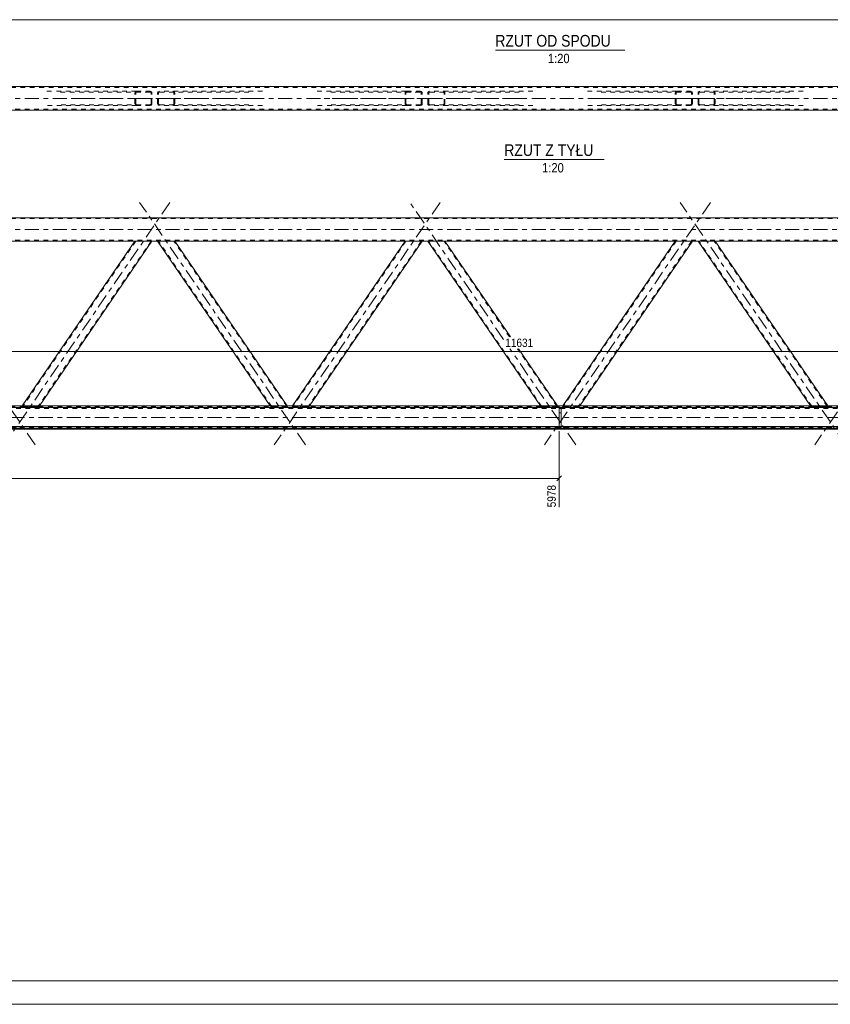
# Model space of a CAD drawing. Header units: millimetres. Extents: x 0 to 914, y 0 to 420.
# Tile 3 of 9: x 301 to 473, y 0 to 210. Entities that reach past the tile are written whole.
import ezdxf

# ---------------------------------------------------------------- set-up
doc = ezdxf.new("R2010")
doc.units = ezdxf.units.MM
for name, pattern in [('XKITLINE00', [0]), ('XKITLINE01', [4, 1, -1, 1, -1]), ('XKITLINE03', [6, 3, -1, 1, -1])]:
    doc.linetypes.add(name, pattern=pattern)
for name, color, linetype, lineweight in [('Arkusz rysunku', 3, 'Continuous', 0), ('Element', 2, 'Continuous', 0), ('Inny typ obiektu', 7, 'Continuous', 0), ('Wymiar', 4, 'Continuous', 0)]:
    doc.layers.add(name, color=color, linetype=linetype, lineweight=lineweight)
doc.styles.add('ARIAL', font='ARIAL.TTF')

msp = doc.modelspace()

# ---------------------------------------------------------------- linework, layer by layer
at = {"layer": 'Arkusz rysunku', "linetype": 'XKITLINE00', "lineweight": 0}
for p, q in [((5, 5), (909, 5)), ((0, 0), (914, 0))]:
    msp.add_line(p, q, dxfattribs=at)
at = {"layer": 'Element', "linetype": 'XKITLINE00', "lineweight": 0}
for p, q in [((681.73, 195.36), (149.62, 195.36)), ((149.62, 190.36), (681.73, 190.36)), ((149.62, 167.46), (681.73, 167.46)), ((674.12, 162.46), (157.24, 162.46)), ((301.11, 127.42), (325.09, 162.46)), ((304.74, 127.42), (328.73, 162.46)), ((353.91, 127.42), (329.93, 162.46)), ((357.55, 127.42), (333.57, 162.46)), ((358.67, 127.42), (382.66, 162.46)), ((362.31, 127.42), (386.29, 162.46)), ((411.48, 127.42), (387.5, 162.46)), ((405.08, 142.08), (391.13, 162.46)), ((416.24, 127.42), (440.22, 162.46)), ((419.88, 127.42), (443.86, 162.46)), ((469.05, 127.42), (445.07, 162.46)), ((472.68, 127.42), (448.7, 162.46)), ((415.12, 127.42), (406.81, 139.56)), ((116.58, 127.02), (714.78, 127.02)), ((698.57, 127.42), (132.85, 127.42)), ((415.48, 123.04), (415.48, 126.99)), ((415.88, 126.99), (415.48, 126.99)), ((415.88, 123.04), (415.88, 126.99)), ((116.58, 123.02), (714.78, 123.02)), ((116.58, 122.62), (714.78, 122.62)), ((116.58, 122.46), (714.78, 122.46)), ((415.48, 123.04), (415.48, 123.02)), ((415.48, 123.04), (415.88, 123.04)), ((415.88, 123.04), (415.88, 123.02))]:
    msp.add_line(p, q, dxfattribs=at)
at = {"layer": 'Element', "linetype": 'XKITLINE01', "lineweight": 0}
for p, q in [((681.73, 195.16), (149.62, 195.16)), ((306.36, 194.36), (325.45, 194.36)), ((309.26, 194.21), (328.36, 194.21)), ((325.12, 194.17), (325.09, 194.06)), ((325.09, 191.66), (325.09, 194.06)), ((325.2, 194.27), (325.12, 194.17)), ((325.31, 194.33), (325.2, 194.27)), ((325.27, 194.06), (325.29, 194.11)), ((325.27, 191.66), (325.27, 194.06)), ((325.29, 194.11), (325.32, 194.16)), ((325.45, 194.36), (325.31, 194.33)), ((325.32, 194.16), (325.38, 194.2)), ((325.38, 194.2), (325.45, 194.21)), ((325.45, 194.36), (328.36, 194.36)), ((328.36, 194.21), (325.45, 194.21)), ((328.5, 194.33), (328.36, 194.36)), ((328.36, 194.21), (328.43, 194.2)), ((328.43, 194.2), (328.49, 194.16)), ((328.49, 194.16), (328.53, 194.11)), ((328.62, 194.27), (328.5, 194.33)), ((328.53, 194.11), (328.54, 194.06)), ((328.54, 191.66), (328.54, 194.06)), ((328.7, 194.17), (328.62, 194.27)), ((328.73, 194.06), (328.7, 194.17)), ((328.73, 191.66), (328.73, 194.06)), ((329.96, 194.17), (329.93, 194.06)), ((329.93, 191.66), (329.93, 194.06)), ((330.04, 194.27), (329.96, 194.17)), ((330.16, 194.33), (330.04, 194.27)), ((330.11, 194.06), (330.13, 194.11)), ((330.11, 191.66), (330.11, 194.06)), ((330.13, 194.11), (330.17, 194.16)), ((330.3, 194.36), (330.16, 194.33)), ((330.17, 194.16), (330.23, 194.2)), ((330.23, 194.2), (330.3, 194.21)), ((352.3, 194.36), (330.3, 194.36)), ((349.39, 194.21), (330.3, 194.21)), ((333.34, 194.33), (333.2, 194.36)), ((333.2, 194.21), (333.27, 194.2)), ((333.27, 194.2), (333.33, 194.16)), ((333.33, 194.16), (333.37, 194.11)), ((333.46, 194.27), (333.34, 194.33)), ((333.37, 194.11), (333.39, 194.06)), ((333.39, 191.66), (333.39, 194.06)), ((333.54, 194.17), (333.46, 194.27)), ((333.57, 194.06), (333.54, 194.17)), ((333.57, 191.66), (333.57, 194.06)), ((363.92, 194.36), (383.02, 194.36)), ((366.83, 194.21), (385.93, 194.21)), ((382.68, 194.17), (382.66, 194.06)), ((382.66, 191.66), (382.66, 194.06)), ((382.76, 194.27), (382.68, 194.17)), ((382.88, 194.33), (382.76, 194.27)), ((382.84, 194.06), (382.85, 194.11)), ((382.84, 191.66), (382.84, 194.06)), ((382.85, 194.11), (382.89, 194.16)), ((383.02, 194.36), (382.88, 194.33)), ((382.89, 194.16), (382.95, 194.2)), ((382.95, 194.2), (383.02, 194.21)), ((383.02, 194.36), (385.93, 194.36)), ((385.93, 194.21), (383.02, 194.21)), ((386.07, 194.33), (385.93, 194.36)), ((385.93, 194.21), (386, 194.2)), ((386, 194.2), (386.06, 194.16)), ((386.06, 194.16), (386.1, 194.11)), ((386.18, 194.27), (386.07, 194.33)), ((386.1, 194.11), (386.11, 194.06)), ((386.11, 191.66), (386.11, 194.06)), ((386.26, 194.17), (386.18, 194.27)), ((386.29, 194.06), (386.26, 194.17)), ((386.29, 191.66), (386.29, 194.06)), ((387.53, 194.17), (387.5, 194.06)), ((387.5, 191.66), (387.5, 194.06)), ((387.61, 194.27), (387.53, 194.17)), ((387.72, 194.33), (387.61, 194.27)), ((387.68, 194.06), (387.69, 194.11)), ((387.68, 191.66), (387.68, 194.06)), ((387.69, 194.11), (387.73, 194.16)), ((387.86, 194.36), (387.72, 194.33)), ((387.73, 194.16), (387.79, 194.2)), ((387.79, 194.2), (387.86, 194.21)), ((409.87, 194.36), (387.86, 194.36)), ((406.96, 194.21), (387.86, 194.21)), ((390.91, 194.33), (390.77, 194.36)), ((390.77, 194.21), (390.84, 194.2)), ((390.84, 194.2), (390.9, 194.16)), ((390.9, 194.16), (390.94, 194.11)), ((391.03, 194.27), (390.91, 194.33)), ((390.94, 194.11), (390.95, 194.06)), ((390.95, 191.66), (390.95, 194.06)), ((391.11, 194.17), (391.03, 194.27)), ((391.13, 194.06), (391.11, 194.17)), ((391.13, 191.66), (391.13, 194.06)), ((421.49, 194.36), (440.59, 194.36)), ((424.4, 194.21), (443.49, 194.21)), ((440.25, 194.17), (440.22, 194.06)), ((440.22, 191.66), (440.22, 194.06)), ((440.33, 194.27), (440.25, 194.17)), ((440.45, 194.33), (440.33, 194.27)), ((440.4, 194.06), (440.42, 194.11)), ((440.4, 191.66), (440.4, 194.06)), ((440.42, 194.11), (440.46, 194.16)), ((440.59, 194.36), (440.45, 194.33)), ((440.46, 194.16), (440.52, 194.2)), ((440.52, 194.2), (440.59, 194.21)), ((440.59, 194.36), (443.49, 194.36)), ((443.49, 194.21), (440.59, 194.21)), ((443.63, 194.33), (443.49, 194.36)), ((443.49, 194.21), (443.56, 194.2)), ((443.56, 194.2), (443.62, 194.16)), ((443.62, 194.16), (443.66, 194.11)), ((443.75, 194.27), (443.63, 194.33)), ((443.66, 194.11), (443.68, 194.06)), ((443.68, 191.66), (443.68, 194.06)), ((443.83, 194.17), (443.75, 194.27)), ((443.86, 194.06), (443.83, 194.17)), ((443.86, 191.66), (443.86, 194.06)), ((445.09, 194.17), (445.07, 194.06)), ((445.07, 191.66), (445.07, 194.06)), ((445.17, 194.27), (445.09, 194.17)), ((445.29, 194.33), (445.17, 194.27)), ((445.25, 194.06), (445.26, 194.11)), ((445.25, 191.66), (445.25, 194.06)), ((445.26, 194.11), (445.3, 194.16)), ((445.43, 194.36), (445.29, 194.33)), ((445.3, 194.16), (445.36, 194.2)), ((445.36, 194.2), (445.43, 194.21)), ((467.44, 194.36), (445.43, 194.36)), ((464.53, 194.21), (445.43, 194.21)), ((448.48, 194.33), (448.34, 194.36)), ((448.34, 194.21), (448.41, 194.2)), ((448.41, 194.2), (448.47, 194.16)), ((448.47, 194.16), (448.5, 194.11)), ((448.59, 194.27), (448.48, 194.33)), ((448.5, 194.11), (448.52, 194.06)), ((448.52, 191.66), (448.52, 194.06)), ((448.67, 194.17), (448.59, 194.27)), ((448.7, 194.06), (448.67, 194.17)), ((448.7, 191.66), (448.7, 194.06)), ((325.45, 191.36), (306.36, 191.36)), ((328.36, 191.51), (309.26, 191.51)), ((325.09, 191.66), (325.12, 191.54)), ((325.12, 191.54), (325.2, 191.44)), ((325.2, 191.44), (325.31, 191.38)), ((325.29, 191.6), (325.27, 191.66)), ((325.32, 191.55), (325.29, 191.6)), ((325.31, 191.38), (325.45, 191.36)), ((325.38, 191.52), (325.32, 191.55)), ((325.45, 191.51), (325.38, 191.52)), ((325.45, 191.51), (328.36, 191.51)), ((328.36, 191.36), (325.45, 191.36)), ((328.43, 191.52), (328.36, 191.51)), ((328.36, 191.36), (328.5, 191.38)), ((328.49, 191.55), (328.43, 191.52)), ((328.53, 191.6), (328.49, 191.55)), ((328.5, 191.38), (328.62, 191.44)), ((328.54, 191.66), (328.53, 191.6)), ((328.62, 191.44), (328.7, 191.54)), ((328.7, 191.54), (328.73, 191.66)), ((329.93, 191.66), (329.96, 191.54)), ((329.96, 191.54), (330.04, 191.44)), ((330.04, 191.44), (330.16, 191.38)), ((330.13, 191.6), (330.11, 191.66)), ((330.17, 191.55), (330.13, 191.6)), ((330.16, 191.38), (330.3, 191.36)), ((330.23, 191.52), (330.17, 191.55)), ((330.3, 191.51), (330.23, 191.52)), ((349.39, 191.51), (330.3, 191.51)), ((352.3, 191.36), (330.3, 191.36)), ((333.27, 191.52), (333.2, 191.51)), ((333.2, 191.36), (333.34, 191.38)), ((333.33, 191.55), (333.27, 191.52)), ((333.37, 191.6), (333.33, 191.55)), ((333.34, 191.38), (333.46, 191.44)), ((333.39, 191.66), (333.37, 191.6)), ((333.46, 191.44), (333.54, 191.54)), ((333.54, 191.54), (333.57, 191.66)), ((383.02, 191.36), (363.92, 191.36)), ((385.93, 191.51), (366.83, 191.51)), ((382.66, 191.66), (382.68, 191.54)), ((382.68, 191.54), (382.76, 191.44)), ((382.76, 191.44), (382.88, 191.38)), ((382.85, 191.6), (382.84, 191.66)), ((382.89, 191.55), (382.85, 191.6)), ((382.88, 191.38), (383.02, 191.36)), ((382.95, 191.52), (382.89, 191.55)), ((383.02, 191.51), (382.95, 191.52)), ((383.02, 191.51), (385.93, 191.51)), ((385.93, 191.36), (383.02, 191.36)), ((386, 191.52), (385.93, 191.51)), ((385.93, 191.36), (386.07, 191.38)), ((386.06, 191.55), (386, 191.52)), ((386.1, 191.6), (386.06, 191.55)), ((386.07, 191.38), (386.18, 191.44)), ((386.11, 191.66), (386.1, 191.6)), ((386.18, 191.44), (386.26, 191.54)), ((386.26, 191.54), (386.29, 191.66)), ((387.5, 191.66), (387.53, 191.54)), ((387.53, 191.54), (387.61, 191.44)), ((387.61, 191.44), (387.72, 191.38)), ((387.69, 191.6), (387.68, 191.66)), ((387.73, 191.55), (387.69, 191.6)), ((387.72, 191.38), (387.86, 191.36)), ((387.79, 191.52), (387.73, 191.55)), ((387.86, 191.51), (387.79, 191.52)), ((406.96, 191.51), (387.86, 191.51)), ((409.87, 191.36), (387.86, 191.36)), ((390.84, 191.52), (390.77, 191.51)), ((390.77, 191.36), (390.91, 191.38)), ((390.9, 191.55), (390.84, 191.52)), ((390.94, 191.6), (390.9, 191.55)), ((390.91, 191.38), (391.03, 191.44)), ((390.95, 191.66), (390.94, 191.6)), ((391.03, 191.44), (391.11, 191.54)), ((391.11, 191.54), (391.13, 191.66)), ((440.59, 191.36), (421.49, 191.36)), ((443.49, 191.51), (424.4, 191.51)), ((440.22, 191.66), (440.25, 191.54)), ((440.25, 191.54), (440.33, 191.44)), ((440.33, 191.44), (440.45, 191.38)), ((440.42, 191.6), (440.4, 191.66)), ((440.46, 191.55), (440.42, 191.6)), ((440.45, 191.38), (440.59, 191.36)), ((440.52, 191.52), (440.46, 191.55)), ((440.59, 191.51), (440.52, 191.52)), ((440.59, 191.51), (443.49, 191.51)), ((443.49, 191.36), (440.59, 191.36)), ((443.56, 191.52), (443.49, 191.51)), ((443.49, 191.36), (443.63, 191.38)), ((443.62, 191.55), (443.56, 191.52)), ((443.66, 191.6), (443.62, 191.55)), ((443.63, 191.38), (443.75, 191.44)), ((443.68, 191.66), (443.66, 191.6)), ((443.75, 191.44), (443.83, 191.54)), ((443.83, 191.54), (443.86, 191.66)), ((445.07, 191.66), (445.09, 191.54)), ((445.09, 191.54), (445.17, 191.44)), ((445.17, 191.44), (445.29, 191.38)), ((445.26, 191.6), (445.25, 191.66)), ((445.3, 191.55), (445.26, 191.6)), ((445.29, 191.38), (445.43, 191.36)), ((445.36, 191.52), (445.3, 191.55)), ((445.43, 191.51), (445.36, 191.52)), ((464.53, 191.51), (445.43, 191.51)), ((467.44, 191.36), (445.43, 191.36)), ((448.41, 191.52), (448.34, 191.51)), ((448.34, 191.36), (448.48, 191.38)), ((448.47, 191.55), (448.41, 191.52)), ((448.5, 191.6), (448.47, 191.55)), ((448.48, 191.38), (448.59, 191.44)), ((448.52, 191.66), (448.5, 191.6)), ((448.59, 191.44), (448.67, 191.54)), ((448.67, 191.54), (448.7, 191.66)), ((149.62, 190.56), (681.73, 190.56)), ((681.73, 167.26), (149.62, 167.26)), ((149.62, 162.66), (681.73, 162.66)), ((325.27, 162.46), (301.21, 127.3)), ((328.54, 162.46), (304.48, 127.3)), ((328.73, 162.46), (325.09, 162.46)), ((333.57, 162.46), (329.93, 162.46)), ((354.18, 127.3), (330.11, 162.46)), ((357.45, 127.3), (333.39, 162.46)), ((382.84, 162.46), (358.78, 127.3)), ((386.11, 162.46), (362.05, 127.3)), ((386.29, 162.46), (382.66, 162.46)), ((391.13, 162.46), (387.5, 162.46)), ((411.74, 127.3), (387.68, 162.46)), ((404.9, 142.08), (390.95, 162.46)), ((440.4, 162.46), (416.34, 127.3)), ((443.68, 162.46), (419.61, 127.3)), ((443.86, 162.46), (440.22, 162.46)), ((448.7, 162.46), (445.07, 162.46)), ((469.31, 127.3), (445.25, 162.46)), ((472.58, 127.3), (448.52, 162.46)), ((415.01, 127.3), (406.62, 139.56)), ((116.58, 127.26), (714.78, 127.26)), ((714.78, 126.91), (116.58, 126.91)), ((714.78, 126.86), (116.58, 126.86)), ((301.03, 127.3), (301.08, 127.38)), ((301.03, 127.3), (301.05, 127.3)), ((301.05, 127.3), (301.13, 127.29)), ((301.08, 127.38), (301.11, 127.42)), ((301.11, 127.38), (301.08, 127.38)), ((301.19, 127.38), (301.11, 127.38)), ((301.13, 127.29), (301.25, 127.29)), ((301.31, 127.38), (301.19, 127.38)), ((301.21, 127.3), (301.26, 127.38)), ((301.22, 127.3), (301.21, 127.3)), ((301.26, 127.3), (301.22, 127.3)), ((301.25, 127.29), (301.39, 127.29)), ((301.26, 127.38), (301.28, 127.38)), ((301.32, 127.3), (301.26, 127.3)), ((301.28, 127.38), (301.32, 127.38)), ((301.45, 127.38), (301.31, 127.38)), ((301.32, 127.38), (301.38, 127.38)), ((301.39, 127.3), (301.32, 127.3)), ((301.38, 127.38), (301.45, 127.38)), ((301.39, 127.3), (304.3, 127.3)), ((301.39, 127.29), (304.29, 127.29)), ((301.45, 127.38), (304.36, 127.38)), ((301.45, 127.38), (304.36, 127.38)), ((304.29, 127.29), (304.43, 127.29)), ((304.37, 127.3), (304.3, 127.3)), ((304.36, 127.38), (304.42, 127.38)), ((304.5, 127.38), (304.36, 127.38)), ((304.43, 127.3), (304.37, 127.3)), ((304.42, 127.38), (304.48, 127.38)), ((304.47, 127.3), (304.43, 127.3)), ((304.43, 127.29), (304.55, 127.29)), ((304.48, 127.3), (304.47, 127.3)), ((304.48, 127.3), (304.53, 127.38)), ((304.48, 127.38), (304.52, 127.38)), ((304.61, 127.38), (304.5, 127.38)), ((304.52, 127.38), (304.53, 127.38)), ((304.55, 127.29), (304.63, 127.3)), ((304.69, 127.38), (304.61, 127.38)), ((304.63, 127.3), (304.66, 127.3)), ((304.66, 127.3), (304.72, 127.38)), ((304.72, 127.38), (304.69, 127.38)), ((304.72, 127.38), (304.74, 127.42)), ((353.94, 127.38), (353.91, 127.42)), ((353.99, 127.3), (353.94, 127.38)), ((353.97, 127.38), (353.94, 127.38)), ((354.04, 127.38), (353.97, 127.38)), ((353.99, 127.3), (354.02, 127.3)), ((354.02, 127.3), (354.1, 127.29)), ((354.16, 127.38), (354.04, 127.38)), ((354.1, 127.29), (354.22, 127.29)), ((354.12, 127.38), (354.14, 127.38)), ((354.14, 127.38), (354.18, 127.38)), ((354.3, 127.38), (354.16, 127.38)), ((354.18, 127.38), (354.23, 127.38)), ((354.19, 127.3), (354.18, 127.3)), ((354.23, 127.3), (354.19, 127.3)), ((354.22, 127.29), (354.36, 127.29)), ((354.23, 127.38), (354.3, 127.38)), ((354.29, 127.3), (354.23, 127.3)), ((354.36, 127.3), (354.29, 127.3)), ((354.3, 127.38), (357.21, 127.38)), ((354.3, 127.38), (357.21, 127.38)), ((354.36, 127.3), (357.27, 127.3)), ((354.36, 127.29), (357.27, 127.29)), ((357.21, 127.38), (357.28, 127.38)), ((357.35, 127.38), (357.21, 127.38)), ((357.34, 127.3), (357.27, 127.3)), ((357.27, 127.29), (357.41, 127.29)), ((357.28, 127.38), (357.34, 127.38)), ((357.34, 127.38), (357.38, 127.38)), ((357.4, 127.3), (357.34, 127.3)), ((357.47, 127.38), (357.35, 127.38)), ((357.38, 127.38), (357.4, 127.38)), ((357.43, 127.3), (357.4, 127.3)), ((357.41, 127.29), (357.53, 127.29)), ((357.45, 127.3), (357.43, 127.3)), ((357.55, 127.38), (357.47, 127.38)), ((357.53, 127.29), (357.6, 127.3)), ((357.58, 127.38), (357.55, 127.42)), ((357.58, 127.38), (357.55, 127.38)), ((357.63, 127.3), (357.58, 127.38)), ((357.6, 127.3), (357.63, 127.3)), ((358.59, 127.3), (358.65, 127.38)), ((358.59, 127.3), (358.62, 127.3)), ((358.62, 127.3), (358.7, 127.29)), ((358.65, 127.38), (358.67, 127.42)), ((358.68, 127.38), (358.65, 127.38)), ((358.76, 127.38), (358.68, 127.38)), ((358.7, 127.29), (358.81, 127.29)), ((358.88, 127.38), (358.76, 127.38)), ((358.78, 127.3), (358.83, 127.38)), ((358.79, 127.3), (358.78, 127.3)), ((358.83, 127.3), (358.79, 127.3)), ((358.81, 127.29), (358.95, 127.29)), ((358.83, 127.38), (358.84, 127.38)), ((358.89, 127.3), (358.83, 127.3)), ((358.84, 127.38), (358.88, 127.38)), ((358.88, 127.38), (358.94, 127.38)), ((359.02, 127.38), (358.88, 127.38)), ((358.96, 127.3), (358.89, 127.3)), ((358.94, 127.38), (359.01, 127.38)), ((358.95, 127.29), (361.86, 127.29)), ((358.96, 127.3), (361.86, 127.3)), ((359.01, 127.38), (361.92, 127.38)), ((359.02, 127.38), (361.92, 127.38)), ((361.93, 127.3), (361.86, 127.3)), ((361.86, 127.29), (362, 127.29)), ((361.92, 127.38), (361.99, 127.38)), ((362.06, 127.38), (361.92, 127.38)), ((361.99, 127.3), (361.93, 127.3)), ((361.99, 127.38), (362.05, 127.38)), ((362.03, 127.3), (361.99, 127.3)), ((362, 127.29), (362.12, 127.29)), ((362.05, 127.3), (362.03, 127.3)), ((362.05, 127.3), (362.1, 127.38)), ((362.05, 127.38), (362.09, 127.38)), ((362.18, 127.38), (362.06, 127.38)), ((362.09, 127.38), (362.1, 127.38)), ((362.12, 127.29), (362.2, 127.3)), ((362.26, 127.38), (362.18, 127.38)), ((362.2, 127.3), (362.23, 127.3)), ((362.23, 127.3), (362.28, 127.38)), ((362.28, 127.38), (362.26, 127.38)), ((362.28, 127.38), (362.31, 127.42)), ((411.51, 127.38), (411.48, 127.42)), ((411.56, 127.3), (411.51, 127.38)), ((411.53, 127.38), (411.51, 127.38)), ((411.61, 127.38), (411.53, 127.38)), ((411.56, 127.3), (411.59, 127.3)), ((411.59, 127.3), (411.67, 127.29)), ((411.73, 127.38), (411.61, 127.38)), ((411.67, 127.29), (411.79, 127.29)), ((411.69, 127.38), (411.7, 127.38)), ((411.7, 127.38), (411.74, 127.38)), ((411.87, 127.38), (411.73, 127.38)), ((411.74, 127.38), (411.8, 127.38)), ((411.76, 127.3), (411.74, 127.3)), ((411.8, 127.3), (411.76, 127.3)), ((411.79, 127.29), (411.93, 127.29)), ((411.8, 127.38), (411.87, 127.38)), ((411.86, 127.3), (411.8, 127.3)), ((411.93, 127.3), (411.86, 127.3)), ((411.87, 127.38), (414.78, 127.38)), ((411.87, 127.38), (414.77, 127.38)), ((411.93, 127.3), (414.83, 127.3)), ((411.93, 127.29), (414.84, 127.29)), ((414.91, 127.38), (414.77, 127.38)), ((414.78, 127.38), (414.85, 127.38)), ((414.9, 127.3), (414.83, 127.3)), ((414.84, 127.29), (414.98, 127.29)), ((414.85, 127.38), (414.91, 127.38)), ((414.96, 127.3), (414.9, 127.3)), ((414.91, 127.38), (414.95, 127.38)), ((415.03, 127.38), (414.91, 127.38)), ((414.95, 127.38), (414.96, 127.38)), ((415, 127.3), (414.96, 127.3)), ((414.98, 127.29), (415.09, 127.29)), ((415.01, 127.3), (415, 127.3)), ((415.11, 127.38), (415.03, 127.38)), ((415.09, 127.29), (415.17, 127.3)), ((415.14, 127.38), (415.11, 127.38)), ((415.14, 127.38), (415.12, 127.42)), ((415.2, 127.3), (415.14, 127.38)), ((415.17, 127.3), (415.2, 127.3)), ((415.48, 126.95), (415.88, 126.95)), ((415.48, 122.89), (415.48, 126.88)), ((415.48, 126.88), (415.88, 126.88)), ((415.88, 126.83), (415.48, 126.83)), ((415.88, 125.92), (415.48, 125.92)), ((415.48, 125.91), (415.88, 125.91)), ((415.88, 122.89), (415.88, 126.88)), ((416.16, 127.3), (416.21, 127.38)), ((416.16, 127.3), (416.19, 127.3)), ((416.19, 127.3), (416.26, 127.29)), ((416.21, 127.38), (416.24, 127.42)), ((416.24, 127.38), (416.21, 127.38)), ((416.32, 127.38), (416.24, 127.38)), ((416.26, 127.29), (416.38, 127.29)), ((416.44, 127.38), (416.32, 127.38)), ((416.34, 127.3), (416.39, 127.38)), ((416.36, 127.3), (416.34, 127.3)), ((416.39, 127.3), (416.36, 127.3)), ((416.38, 127.29), (416.52, 127.29)), ((416.39, 127.38), (416.41, 127.38)), ((416.45, 127.3), (416.39, 127.3)), ((416.41, 127.38), (416.45, 127.38)), ((416.58, 127.38), (416.44, 127.38)), ((416.45, 127.38), (416.51, 127.38)), ((416.52, 127.3), (416.45, 127.3)), ((416.51, 127.38), (416.58, 127.38)), ((416.52, 127.3), (419.43, 127.3)), ((416.52, 127.29), (419.43, 127.29)), ((416.58, 127.38), (419.49, 127.38)), ((416.58, 127.38), (419.49, 127.38)), ((419.5, 127.3), (419.43, 127.3)), ((419.43, 127.29), (419.57, 127.29)), ((419.49, 127.38), (419.56, 127.38)), ((419.63, 127.38), (419.49, 127.38)), ((419.56, 127.3), (419.5, 127.3)), ((419.56, 127.38), (419.62, 127.38)), ((419.6, 127.3), (419.56, 127.3)), ((419.57, 127.29), (419.69, 127.29)), ((419.61, 127.3), (419.6, 127.3)), ((419.61, 127.3), (419.67, 127.38)), ((419.62, 127.38), (419.65, 127.38)), ((419.75, 127.38), (419.63, 127.38)), ((419.65, 127.38), (419.67, 127.38)), ((419.69, 127.29), (419.77, 127.3)), ((419.82, 127.38), (419.75, 127.38)), ((419.77, 127.3), (419.8, 127.3)), ((419.8, 127.3), (419.85, 127.38)), ((419.85, 127.38), (419.82, 127.38)), ((419.85, 127.38), (419.88, 127.42)), ((469.07, 127.38), (469.05, 127.42)), ((469.13, 127.3), (469.07, 127.38)), ((469.1, 127.38), (469.07, 127.38)), ((469.18, 127.38), (469.1, 127.38)), ((469.13, 127.3), (469.16, 127.3)), ((469.16, 127.3), (469.24, 127.29)), ((469.29, 127.38), (469.18, 127.38)), ((469.24, 127.29), (469.36, 127.29)), ((469.26, 127.38), (469.27, 127.38)), ((469.27, 127.38), (469.31, 127.38)), ((469.43, 127.38), (469.29, 127.38)), ((469.31, 127.38), (469.37, 127.38)), ((469.32, 127.3), (469.31, 127.3)), ((469.36, 127.3), (469.32, 127.3)), ((469.42, 127.3), (469.36, 127.3)), ((469.36, 127.29), (469.5, 127.29)), ((469.37, 127.38), (469.43, 127.38)), ((469.49, 127.3), (469.42, 127.3)), ((469.43, 127.38), (472.34, 127.38)), ((469.43, 127.38), (472.34, 127.38)), ((469.49, 127.3), (472.4, 127.3)), ((469.5, 127.29), (472.4, 127.29)), ((472.34, 127.38), (472.41, 127.38)), ((472.48, 127.38), (472.34, 127.38)), ((472.47, 127.3), (472.4, 127.3)), ((472.4, 127.29), (472.54, 127.29)), ((472.41, 127.38), (472.47, 127.38)), ((472.47, 127.38), (472.51, 127.38)), ((472.53, 127.3), (472.47, 127.3)), ((472.6, 127.38), (472.48, 127.38)), ((472.51, 127.38), (472.53, 127.38)), ((472.57, 127.3), (472.53, 127.3)), ((472.54, 127.29), (472.66, 127.29)), ((472.58, 127.3), (472.57, 127.3)), ((472.68, 127.38), (472.6, 127.38)), ((472.66, 127.29), (472.74, 127.3)), ((472.71, 127.38), (472.68, 127.42)), ((472.71, 127.38), (472.68, 127.38)), ((472.76, 127.3), (472.71, 127.38)), ((472.74, 127.3), (472.76, 127.3)), ((415.48, 123.97), (415.88, 123.97)), ((415.48, 123.96), (415.88, 123.96)), ((116.58, 122.96), (714.78, 122.96)), ((116.58, 122.86), (714.78, 122.86)), ((415.48, 123), (415.48, 123.04)), ((415.48, 123.02), (415.48, 123)), ((415.48, 123), (415.88, 123)), ((415.48, 122.93), (415.48, 122.89)), ((415.48, 122.93), (415.88, 122.93)), ((415.48, 122.89), (415.88, 122.89)), ((415.88, 123), (415.88, 123.04)), ((415.88, 123), (415.88, 123.02)), ((415.88, 122.93), (415.88, 122.89))]:
    msp.add_line(p, q, dxfattribs=at)
at = {"layer": 'Element', "linetype": 'XKITLINE03', "lineweight": 0}
for p, q in [((139.62, 192.86), (691.73, 192.86)), ((332.55, 192.86), (307.81, 192.86)), ((350.85, 192.86), (326.1, 192.86)), ((390.12, 192.86), (365.38, 192.86)), ((408.41, 192.86), (383.67, 192.86)), ((447.69, 192.86), (422.94, 192.86)), ((465.98, 192.86), (441.24, 192.86)), ((303.87, 119.09), (268.54, 170.71)), ((332.55, 170.71), (297.22, 119.09)), ((361.43, 119.09), (326.1, 170.71)), ((390.12, 170.71), (354.79, 119.09)), ((403.64, 141.53), (383.67, 170.71)), ((447.69, 170.71), (412.36, 119.09)), ((476.57, 119.09), (441.24, 170.71)), ((505.25, 170.71), (469.92, 119.09)), ((139.62, 164.96), (691.73, 164.96)), ((419, 119.09), (404.99, 139.56)), ((106.58, 124.94), (724.78, 124.94))]:
    msp.add_line(p, q, dxfattribs=at)
at = {"layer": 'Inny typ obiektu', "linetype": 'XKITLINE00', "lineweight": 0}
for p, q in [((401.88, 203.11), (429.47, 203.11)), ((403.79, 179.84), (425.08, 179.84))]:
    msp.add_line(p, q, dxfattribs=at)
at = {"layer": 'Wymiar', "linetype": 'XKITLINE00', "lineweight": 0}
for p, q in [((116.18, 209.61), (715.18, 209.61)), ((116.58, 138.96), (698.1, 138.96)), ((415.48, 122), (415.48, 105.8)), ((116.58, 111.96), (415.48, 111.96)), ((415.98, 112.47), (414.97, 111.45))]:
    msp.add_line(p, q, dxfattribs=at)

# ---------------------------------------------------------------- texts
at = {"layer": 'Inny typ obiektu', "style": 'ARIAL', "width": 0.85}
for s, height, p in [('RZUT OD SPODU', 2.5, (401.88, 203.86)), ('1:20', 2, (413.08, 200.36)), ('RZUT Z TYŁU', 2.5, (403.79, 180.59)), ('1:20', 2, (411.84, 177.09))]:
    msp.add_text(s, height=height, dxfattribs=at).set_placement(p)
at = {"layer": 'Wymiar', "style": 'ARIAL', "width": 0.85}
msp.add_text('11631', height=1.8, dxfattribs=at).set_placement((404, 139.92))
msp.add_text('5978', height=1.8, rotation=90.0002, dxfattribs=at).set_placement((414.76, 105.8))

doc.saveas('drawing.dxf')
